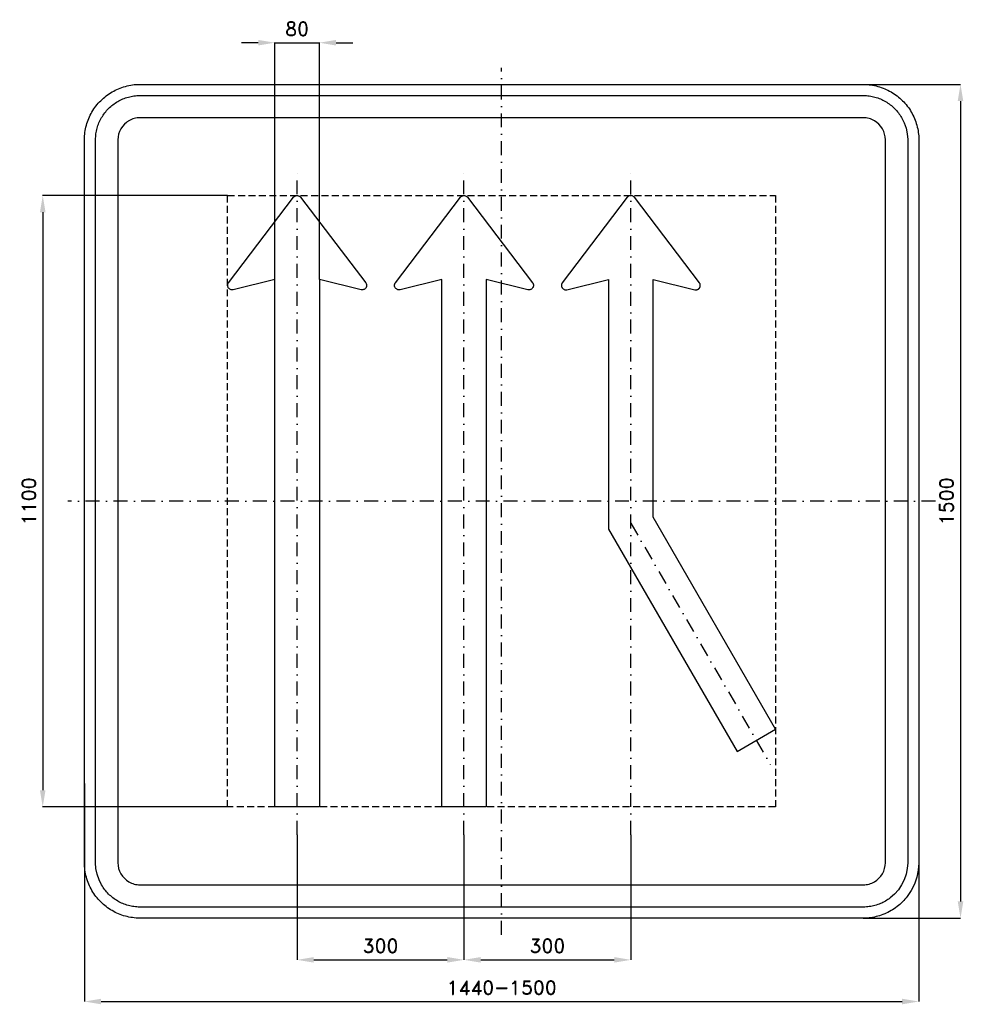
# Model space of a CAD drawing. Header units: millimetres. Extents: x -866 to 830, y -905 to 866.
import ezdxf

# ---------------------------------------------------------------- set-up
doc = ezdxf.new("R2010")
doc.units = ezdxf.units.MM
doc.header["$LTSCALE"] = 5
doc.linetypes.add('ČERCHOVANÁX2', pattern=[2, 1, -0.5, 0, -0.5])
doc.linetypes.add('ČÁRKOVANÁX2', pattern=[1.5, 1, -0.5])
doc.layers.add('Kóty', color=2, linetype='Continuous')
doc.layers.add('Značka', color=7, linetype='Continuous')
doc.styles.get("Standard").update_dxf_attribs({"font": 'romand.shx', "height": 25})
doc.dimstyles.get("Standard").update_dxf_attribs({"dimtxt": 25, "dimasz": 30, "dimexe": 0.18, "dimexo": 0.0625, "dimgap": 12.5, "dimtad": 1, "dimdec": 0, "dimzin": 0, "dimdsep": 46, "dimtxsty": 'Standard', "dimcen": 0.09, "dimadec": 0, "dimazin": 0, "dimtfac": 1, "dimtdec": 0, "dimtofl": 0, "dimtmove": 0, "dimatfit": 3, "dimfxl": 1, "dimtolj": 1, "dimtzin": 0, "dimarcsym": 0})

# ---------------------------------------------------------------- blocks, each defined once
blk = doc.blocks.new('*D0')
at = {"layer": 'Defpoints', "color": 0, "transparency": 16777216}
for p in [(-367.65, -600), (-67.65, -600), (-67.65, -825)]:
    blk.add_point(p, dxfattribs=at)
at = {"layer": 'Kóty', "color": 0, "lineweight": -2, "transparency": 16777216}
for p, q in [((-367.65, -600.0625), (-367.65, -825.18)), ((-67.65, -600.0625), (-67.65, -825.18)), ((-337.65, -825), (-97.65, -825))]:
    blk.add_line(p, q, dxfattribs=at)
at = {"layer": 'Kóty', "color": 0, "transparency": 16777216}
for points in [[(-337.65, -820), (-337.65, -830), (-367.65, -825)], [(-97.65, -820), (-97.65, -830), (-67.65, -825)]]:
    blk.add_solid(points, dxfattribs=at)
at = {"layer": 'Kóty', "color": 0, "transparency": 16777216, "insert": (-217.65, -800), "char_height": 25, "attachment_point": 5}
blk.add_mtext('\\A1;300', dxfattribs=at)
blk = doc.blocks.new('*D1')
at = {"layer": 'Defpoints', "color": 0, "transparency": 16777216}
for p in [(-750, -507.4), (750, -603.9), (750, -900)]:
    blk.add_point(p, dxfattribs=at)
at = {"layer": 'Kóty', "color": 0, "lineweight": -2, "transparency": 16777216}
for p, q in [((-750, -507.5), (-750, -900.2)), ((750, -603.9), (750, -900.2)), ((-720, -900), (720, -900))]:
    blk.add_line(p, q, dxfattribs=at)
at = {"layer": 'Kóty', "color": 0, "transparency": 16777216}
for points in [[(-720, -895), (-720, -905), (-750, -900)], [(720, -895), (720, -905), (750, -900)]]:
    blk.add_solid(points, dxfattribs=at)
at = {"layer": 'Kóty', "color": 0, "transparency": 16777216, "insert": (0, -875), "char_height": 25, "attachment_point": 5}
blk.add_mtext('\\A1;1440-1500', dxfattribs=at)
blk = doc.blocks.new('*D2')
at = {"layer": 'Defpoints', "color": 0, "transparency": 16777216}
for p in [(626.7, 750), (650, -750), (825, -750)]:
    blk.add_point(p, dxfattribs=at)
at = {"layer": 'Kóty', "color": 0, "lineweight": -2, "transparency": 16777216}
for p, q in [((626.7, 750), (825.2, 750)), ((825, 720), (825, -720)), ((650.1, -750), (825.2, -750))]:
    blk.add_line(p, q, dxfattribs=at)
at = {"layer": 'Kóty', "color": 0, "transparency": 16777216}
for points in [[(820, 720), (830, 720), (825, 750)], [(820, -720), (830, -720), (825, -750)]]:
    blk.add_solid(points, dxfattribs=at)
at = {"layer": 'Kóty', "color": 0, "transparency": 16777216, "insert": (800, 0), "char_height": 25, "attachment_point": 5, "rotation": 90}
blk.add_mtext('\\A1;1500', dxfattribs=at)
blk = doc.blocks.new('*D3')
at = {"layer": 'Defpoints', "color": 0, "transparency": 16777216}
for p in [(-492.55, 550), (-825, -550), (-492.55, -550)]:
    blk.add_point(p, dxfattribs=at)
at = {"layer": 'Kóty', "color": 0, "lineweight": -2, "transparency": 16777216}
for p, q in [((-492.6125, 550), (-825.18, 550)), ((-825, 520), (-825, -520)), ((-492.6125, -550), (-825.18, -550))]:
    blk.add_line(p, q, dxfattribs=at)
at = {"layer": 'Kóty', "color": 0, "transparency": 16777216}
for points in [[(-830, 520), (-820, 520), (-825, 550)], [(-830, -520), (-820, -520), (-825, -550)]]:
    blk.add_solid(points, dxfattribs=at)
at = {"layer": 'Kóty', "color": 0, "transparency": 16777216, "insert": (-850, 0), "char_height": 25, "attachment_point": 5, "rotation": 90}
blk.add_mtext('\\A1;1100', dxfattribs=at)
blk = doc.blocks.new('*D4')
at = {"layer": 'Defpoints', "color": 0, "transparency": 16777216}
for p in [(-327.666, 825), (-407.666, 399.21), (-327.666, 399.21)]:
    blk.add_point(p, dxfattribs=at)
at = {"layer": 'Kóty', "color": 0, "lineweight": -2, "transparency": 16777216}
for p, q in [((-437.666, 825), (-467.666, 825)), ((-407.666, 399.2725), (-407.666, 825.18)), ((-327.666, 399.2725), (-327.666, 825.18)), ((-297.666, 825), (-267.666, 825))]:
    blk.add_line(p, q, dxfattribs=at)
at = {"layer": 'Kóty', "color": 0, "transparency": 16777216}
for points in [[(-437.666, 830), (-437.666, 820), (-407.666, 825)], [(-297.666, 830), (-297.666, 820), (-327.666, 825)]]:
    blk.add_solid(points, dxfattribs=at)
at = {"layer": 'Kóty', "color": 0, "transparency": 16777216, "insert": (-367.666, 850), "char_height": 25, "attachment_point": 5}
blk.add_mtext('\\A1;80', dxfattribs=at)
blk = doc.blocks.new('*D5')
at = {"layer": 'Defpoints', "color": 0, "transparency": 16777216}
for p in [(-67.65, -600.0625), (232.35, -600), (232.35, -825)]:
    blk.add_point(p, dxfattribs=at)
at = {"layer": 'Kóty', "color": 0, "lineweight": -2, "transparency": 16777216}
for p, q in [((-67.65, -600.125), (-67.65, -825.18)), ((232.35, -600.0625), (232.35, -825.18)), ((-37.65, -825), (202.35, -825))]:
    blk.add_line(p, q, dxfattribs=at)
at = {"layer": 'Kóty', "color": 0, "transparency": 16777216}
for points in [[(-37.65, -820), (-37.65, -830), (-67.65, -825)], [(202.35, -820), (202.35, -830), (232.35, -825)]]:
    blk.add_solid(points, dxfattribs=at)
at = {"layer": 'Kóty', "color": 0, "transparency": 16777216, "insert": (82.35, -800), "char_height": 25, "attachment_point": 5}
blk.add_mtext('\\A1;300', dxfattribs=at)

msp = doc.modelspace()

# ---------------------------------------------------------------- linework, layer by layer
at = {"layer": 'Kóty'}
msp.add_lwpolyline([(-407.666, 825), (-327.666, 825)], dxfattribs=at)
at = {"layer": 'Značka', "color": 6, "linetype": 'ČERCHOVANÁX2', "ltscale": 5}
msp.add_line((232.35, -39.282), (482.9222, -473.2857), dxfattribs=at)
for points in [[(0, -780), (0, 780)], [(-367.65, -600), (-367.65, 600)], [(-67.65, -600), (-67.65, 600)], [(232.35, -600), (232.35, 600)], [(780, 0), (-780, 0)]]:
    msp.add_lwpolyline(points, dxfattribs=at)
at = {"layer": 'Značka', "color": 5}
for points in [[(-650, -750), (-650.39, -749.9988), (-650.79, -749.9969, -0.032183), (-663.7, -749.0925, -0.0354395), (-676.39, -746.4557, -0.036257), (-688.66, -742.3068, -0.0344302), (-700.23, -736.4713, -0.0337135), (-711, -729.2849, -0.034097), (-720.71, -720.7107, -0.0342145), (-729.29, -711.0064, -0.0342268), (-736.47, -700.2266, -0.0340428), (-742.27, -688.6512, -0.0334252), (-746.46, -676.3873, -0.0341747), (-749.14, -663.6918, -0.0367361), (-750, -650.785), (-750, -650.393), (-750, -650), (-750, 650), (-750, 650.39), (-750, 650.79, -0.0321975), (-749.09, 663.7, -0.0354674), (-746.46, 676.39, -0.0363203), (-742.31, 688.66, -0.0344709), (-736.47, 700.23, -0.0337211), (-729.29, 711, -0.0340992), (-720.71, 720.71, -0.0342018), (-711.01, 729.29, -0.0342246), (-700.23, 736.47, -0.0340515), (-688.65, 742.27, -0.0334153), (-676.39, 746.46, -0.0341236), (-663.69, 749.14, -0.0367442), (-650.79, 750), (-650.39, 750), (-650, 750), (650, 750), (650.39, 750), (650.79, 750, -0.0321821), (663.7, 749.09, -0.0354474), (676.39, 746.46, -0.0362719), (688.66, 742.31, -0.0344334), (700.23, 736.47, -0.0337229), (711, 729.28, -0.0340912), (720.71, 720.71, -0.0342207), (729.29, 711.01, -0.0342246), (736.47, 700.23, -0.0340384), (742.27, 688.65, -0.0334249), (746.46, 676.39, -0.034173), (749.14, 663.69, -0.0367364), (750, 650.79), (750, 650.39), (750, 650), (750, -650), (750, -650.393), (750, -650.785), (749.09, -663.6978), (746.46, -676.3873), (742.31, -688.6591), (736.47, -700.2266), (729.28, -711.0042, -0.0341063), (720.71, -720.7107, -0.0342027), (711.01, -729.2931, -0.034227), (700.23, -736.4713, -0.0340442), (688.65, -742.2651, -0.0334113), (676.39, -746.4557, -0.0341218), (663.69, -749.1355, -0.0367434), (650.79, -749.9969), (650.39, -749.9989), (650, -750), (-650, -750)], [(-650, -730), (-650.31, -729.9991), (-650.63, -729.9975, -0.0321839), (-660.96, -729.274, -0.035448), (-671.11, -727.1646, -0.0362817), (-680.93, -723.8454, -0.0344216), (-690.18, -719.1771, -0.0337453), (-698.8, -713.4279, -0.0341022), (-706.57, -706.5685, -0.034186), (-713.43, -698.8051, -0.0342028), (-719.18, -690.1812), (-723.81, -680.921), (-727.16, -671.1098), (-729.31, -660.9534), (-730, -650.628), (-730, -650.314), (-730, -650), (-730, 650), (-730, 650.31), (-730, 650.63, -0.0321794), (-729.27, 660.96, -0.0354889), (-727.16, 671.11, -0.0362814), (-723.85, 680.93, -0.0344198), (-719.18, 690.18, -0.033728), (-713.43, 698.8, -0.0340731), (-706.57, 706.57, -0.0342387), (-698.81, 713.43, -0.0341991), (-690.18, 719.18, -0.0340344), (-680.92, 723.81, -0.0334143), (-671.11, 727.16, -0.0341236), (-660.95, 729.31, -0.0367402), (-650.63, 730), (-650.31, 730), (-650, 730), (650, 730), (650.31, 730), (650.63, 730, -0.032183), (660.96, 729.27, -0.0354467), (671.11, 727.16, -0.0362744), (680.93, 723.85, -0.0344144), (690.18, 719.18, -0.033745), (698.8, 713.43, -0.0340968), (706.57, 706.57, -0.0341871), (713.43, 698.81, -0.0342063), (719.18, 690.18), (723.81, 680.92), (727.16, 671.11), (729.31, 660.95), (730, 650.63), (730, 650.31), (730, 650), (730, -650), (730, -650.314), (730, -650.628), (729.27, -660.9582), (727.16, -671.1098), (723.85, -680.9273), (719.18, -690.1812), (713.43, -698.8034), (706.57, -706.5685), (698.81, -713.4345, -0.0342057), (690.18, -719.1771, -0.0340314), (680.92, -723.8121, -0.0334215), (671.11, -727.1646, -0.0341218), (660.95, -729.3084, -0.0367439), (650.63, -729.9975), (650.31, -729.9991), (650, -730), (-650, -730)], [(-650, -690), (650, -690), (650.16, -689.9995), (650.31, -689.9988, 0.0321848), (655.48, -689.637, 0.0354594), (660.55, -688.5823, 0.0362767), (665.46, -686.9227), (670.09, -684.5885), (674.4, -681.714), (678.28, -678.2843), (681.72, -674.4026), (684.59, -670.0906), (686.91, -665.4605), (688.58, -660.5549), (689.65, -655.4767), (690, -650.314), (690, -650.157), (690, -650), (690, 650), (690, 650.16), (690, 650.31), (689.64, 655.48), (688.58, 660.55), (686.92, 665.46), (684.59, 670.09), (681.71, 674.4), (678.28, 678.28), (674.4, 681.72), (670.09, 684.59), (665.46, 686.91, 0.0334086), (660.55, 688.58, 0.0341855), (655.48, 689.65, 0.0367465), (650.31, 690), (650.16, 690), (650, 690), (-650, 690), (-650.16, 690), (-650.31, 690, 0.0321848), (-655.48, 689.64, 0.0354579), (-660.55, 688.58, 0.0362712), (-665.46, 686.92, 0.0343823), (-670.09, 684.59, 0.0336505), (-674.4, 681.71), (-678.28, 678.28), (-681.72, 674.4), (-684.59, 670.09), (-686.91, 665.46), (-688.58, 660.55), (-689.65, 655.48), (-690, 650.31), (-690, 650.16), (-690, 650), (-690, -650), (-690, -650.157), (-690, -650.314), (-689.64, -655.4791), (-688.58, -660.5549), (-686.92, -665.4636), (-684.59, -670.0906), (-681.71, -674.4017), (-678.28, -678.2843), (-674.4, -681.7172), (-670.09, -684.5885), (-665.46, -686.9061, 0.0334044), (-660.55, -688.5823, 0.0341611), (-655.48, -689.6542, 0.0367494), (-650.31, -689.9988), (-650.16, -689.9996), (-650, -690)], [(192.34, -50.013), (423.27, -449.991), (492.55, -409.992), (272.34, -28.577), (272.34, 399.2), (347.28, 380.66), (347.38, 380.63), (347.49, 380.61), (347.54, 380.6), (347.59, 380.59), (347.79, 380.55), (348, 380.51), (348.26, 380.47), (348.52, 380.44), (348.78, 380.43), (349.04, 380.42, 0.00789352), (349.31, 380.42), (349.57, 380.43), (349.83, 380.45), (350.09, 380.47), (350.35, 380.5), (350.61, 380.54), (350.87, 380.6), (351.12, 380.66), (351.37, 380.73), (351.62, 380.8), (351.87, 380.89), (352.12, 380.97), (352.36, 381.07), (352.6, 381.17), (352.83, 381.29), (353.07, 381.41), (353.29, 381.55), (353.51, 381.68), (353.73, 381.83), (353.95, 381.98), (354.16, 382.14), (354.36, 382.3), (354.56, 382.48), (354.75, 382.66), (354.93, 382.84), (355.11, 383.03), (355.29, 383.23), (355.45, 383.43), (355.62, 383.63), (355.77, 383.84), (355.91, 384.06), (356.05, 384.28), (356.18, 384.51), (356.31, 384.74), (356.42, 384.98), (356.53, 385.22), (356.64, 385.46), (356.73, 385.7), (356.82, 385.95), (356.89, 386.2), (356.96, 386.45), (357.02, 386.7), (357.07, 386.96), (357.12, 387.22), (357.15, 387.48), (357.18, 387.74), (357.2, 388.01), (357.21, 388.27), (357.2, 388.53), (357.2, 388.79), (357.18, 389.06), (357.16, 389.32), (357.13, 389.58), (357.09, 389.83), (357.04, 390.09), (356.98, 390.34), (356.91, 390.59), (356.83, 390.84), (356.75, 391.09), (356.66, 391.34), (356.56, 391.58), (356.45, 391.82), (356.34, 392.06), (356.21, 392.29), (356.11, 392.47), (356, 392.65), (355.97, 392.69), (355.94, 392.73), (355.82, 392.93), (355.68, 393.11), (355.63, 393.19), (355.57, 393.27), (238.69, 546.84), (238.62, 546.92), (238.56, 547.01), (237.86, 547.78), (237.05, 548.45), (236.17, 549.01), (235.22, 549.45), (234.22, 549.77), (233.19, 549.95), (232.14, 550), (231.1, 549.9), (230.08, 549.68), (229.1, 549.32), (228.17, 548.84), (227.31, 548.23), (226.66, 547.65), (226.07, 546.99), (226.01, 546.92), (225.96, 546.84), (109.07, 393.27), (109.01, 393.18), (108.95, 393.1), (108.92, 393.06), (108.89, 393.02), (108.77, 392.85), (108.65, 392.67), (108.52, 392.45), (108.39, 392.22), (108.27, 391.99), (108.16, 391.75), (108.06, 391.51), (107.96, 391.26), (107.87, 391.02), (107.79, 390.77), (107.71, 390.52), (107.65, 390.26), (107.59, 390.01), (107.55, 389.75), (107.51, 389.49), (107.48, 389.23), (107.46, 388.97), (107.44, 388.71), (107.43, 388.45), (107.44, 388.18), (107.45, 387.92), (107.47, 387.66), (107.5, 387.4), (107.54, 387.14), (107.59, 386.89), (107.64, 386.63), (107.7, 386.38), (107.77, 386.12), (107.85, 385.87), (107.94, 385.63), (108.04, 385.38), (108.14, 385.14), (108.25, 384.91), (108.37, 384.67), (108.47, 384.49), (108.58, 384.3), (108.6, 384.26), (108.63, 384.21), (109.24, 383.36), (109.95, 382.59), (110.76, 381.93), (111.65, 381.37), (112.6, 380.94), (113.6, 380.63), (114.63, 380.46), (115.68, 380.42), (116.72, 380.53), (116.95, 380.57), (117.17, 380.61), (117.27, 380.63), (117.36, 380.66), (192.32, 399.2), (192.32, 375.2), (192.34, 375.2), (192.34, -50.013)]]:
    msp.add_lwpolyline(points, format="xyb", dxfattribs=at)
at = {"layer": 'Značka', "color": 6, "linetype": 'ČÁRKOVANÁX2', "ltscale": 2.5}
msp.add_lwpolyline([(-492.55, -550), (-492.55, 550), (492.55, 550), (492.55, -550), (-492.55, -550)], dxfattribs=at)
at = {"layer": 'Značka', "color": 5}
for points in [[(-327.65, 399.2), (-327.65, -550), (-407.65, -550), (-407.65, 375.2), (-407.66, 375.2), (-407.66, 399.2), (-482.62, 380.66), (-482.72, 380.63), (-482.81, 380.61), (-483.04, 380.57), (-483.26, 380.53), (-484.31, 380.42), (-485.35, 380.46), (-486.38, 380.63), (-487.38, 380.94), (-488.34, 381.37), (-489.22, 381.93), (-490.03, 382.59), (-490.74, 383.36), (-491.35, 384.21), (-491.84, 385.14), (-492.21, 386.12), (-492.23, 386.17), (-492.24, 386.22), (-492.3, 386.43), (-492.34, 386.63), (-492.4, 386.89), (-492.44, 387.14), (-492.48, 387.4), (-492.51, 387.66), (-492.53, 387.92), (-492.55, 388.18), (-492.55, 388.45), (-492.54, 388.71), (-492.53, 388.97), (-492.51, 389.23), (-492.48, 389.49), (-492.44, 389.75), (-492.39, 390.01), (-492.34, 390.26), (-492.27, 390.52), (-492.2, 390.77), (-492.12, 391.02), (-492.03, 391.26), (-491.93, 391.51), (-491.83, 391.75), (-491.74, 391.94), (-491.64, 392.13), (-491.62, 392.18), (-491.6, 392.22), (-491.04, 393.1), (-490.98, 393.18), (-490.91, 393.27), (-374.03, 546.84), (-373.97, 546.92), (-373.91, 546.99), (-373.33, 547.65), (-372.67, 548.23), (-371.82, 548.84), (-370.89, 549.32), (-369.91, 549.68), (-368.88, 549.9), (-367.84, 550), (-366.8, 549.95), (-365.76, 549.77), (-364.77, 549.45), (-363.82, 549.01), (-362.94, 548.45), (-362.13, 547.78), (-361.43, 547.01), (-361.36, 546.92), (-361.3, 546.84), (-244.41, 393.27), (-244.36, 393.19), (-244.3, 393.11), (-244.17, 392.93), (-244.04, 392.73), (-243.53, 391.82), (-243.51, 391.78), (-243.49, 391.73), (-243.4, 391.54), (-243.33, 391.34), (-243.24, 391.09), (-243.15, 390.84), (-243.08, 390.59), (-243.01, 390.34), (-242.95, 390.09), (-242.9, 389.83), (-242.86, 389.58), (-242.83, 389.32), (-242.8, 389.06), (-242.79, 388.79), (-242.78, 388.53), (-242.78, 388.27), (-242.79, 388.01), (-242.81, 387.74), (-242.83, 387.48), (-242.87, 387.22), (-242.91, 386.96), (-242.97, 386.7), (-243.03, 386.45), (-243.09, 386.2), (-243.17, 385.95), (-243.25, 385.7), (-243.35, 385.46), (-243.45, 385.22), (-243.56, 384.98), (-243.68, 384.74), (-243.8, 384.51), (-243.93, 384.28), (-244.04, 384.11), (-244.16, 383.93), (-244.19, 383.89), (-244.22, 383.84), (-244.87, 383.03), (-245.62, 382.3), (-246.47, 381.68), (-247.39, 381.17), (-248.36, 380.8), (-249.38, 380.54), (-250.42, 380.43), (-251.47, 380.44), (-252.5, 380.61), (-252.6, 380.63), (-252.7, 380.66), (-327.65, 399.2)], [(-27.66, 399.2), (-27.66, -550), (-107.65, -550), (-107.65, 375.2), (-107.67, 375.2), (-107.67, 399.2), (-182.63, 380.66), (-182.72, 380.63), (-182.82, 380.61), (-183.04, 380.57), (-183.27, 380.53), (-184.31, 380.42), (-185.36, 380.46), (-186.39, 380.63), (-187.39, 380.94), (-188.35, 381.37), (-189.23, 381.93), (-190.04, 382.59), (-190.75, 383.36), (-191.36, 384.21), (-191.85, 385.14), (-192.22, 386.12), (-192.23, 386.17), (-192.25, 386.22), (-192.3, 386.43), (-192.35, 386.63), (-192.4, 386.89), (-192.45, 387.14), (-192.49, 387.4), (-192.52, 387.66), (-192.54, 387.92), (-192.55, 388.18), (-192.56, 388.45), (-192.55, 388.71), (-192.54, 388.97), (-192.51, 389.23), (-192.48, 389.49), (-192.45, 389.75), (-192.4, 390.01), (-192.34, 390.26), (-192.28, 390.52), (-192.21, 390.77), (-192.12, 391.02), (-192.03, 391.26), (-191.94, 391.51), (-191.83, 391.75), (-191.75, 391.94), (-191.65, 392.13), (-191.63, 392.18), (-191.6, 392.22), (-191.04, 393.1), (-190.98, 393.18), (-190.92, 393.27), (-74.04, 546.84), (-73.98, 546.92), (-73.92, 546.99), (-73.34, 547.65), (-72.68, 548.23), (-71.83, 548.84), (-70.9, 549.32), (-69.91, 549.68), (-68.89, 549.9), (-67.85, 550), (-66.8, 549.95), (-65.77, 549.77), (-64.77, 549.45), (-63.83, 549.01), (-62.94, 548.45), (-62.14, 547.78), (-61.43, 547.01), (-61.37, 546.92), (-61.31, 546.84), (55.58, 393.27), (55.63, 393.19), (55.69, 393.11), (55.82, 392.93), (55.95, 392.73), (56.46, 391.82), (56.48, 391.78), (56.5, 391.73), (56.59, 391.54), (56.67, 391.34), (56.76, 391.09), (56.84, 390.84), (56.91, 390.59), (56.98, 390.34), (57.04, 390.09), (57.09, 389.83), (57.13, 389.58), (57.17, 389.32), (57.19, 389.06), (57.2, 388.79), (57.21, 388.53), (57.21, 388.27), (57.2, 388.01), (57.19, 387.74), (57.16, 387.48), (57.12, 387.22), (57.08, 386.96), (57.03, 386.7), (56.97, 386.45), (56.9, 386.2), (56.82, 385.95), (56.74, 385.7), (56.64, 385.46), (56.54, 385.22), (56.43, 384.98), (56.31, 384.74), (56.19, 384.51), (56.06, 384.28), (55.95, 384.11), (55.84, 383.93), (55.81, 383.89), (55.78, 383.84), (55.12, 383.03), (54.37, 382.3), (53.52, 381.68), (52.61, 381.17), (51.63, 380.8), (50.62, 380.54), (49.58, 380.43), (48.53, 380.44), (47.5, 380.61), (47.39, 380.63), (47.29, 380.66), (-27.66, 399.2)]]:
    msp.add_lwpolyline(points, dxfattribs=at)

# ---------------------------------------------------------------- dimensions: what is measured, and where the dimension line sits
at = {"layer": 'Kóty'}
for base, p1, p2, picture, middle in [((-327.666, 825), (-407.666, 399.21), (-327.666, 399.21), '*D4', (-367.666, 850)), ((-67.65, -825), (-367.65, -600), (-67.65, -600), '*D0', (-217.65, -800)), ((232.35, -825), (-67.65, -600.0625), (232.35, -600), '*D5', (82.35, -800))]:
    dim = msp.add_linear_dim(base=base, p1=p1, p2=p2, dimstyle='Standard', dxfattribs=at)
    dim.commit()
    dim.dimension.update_dxf_attribs({"geometry": picture, "text_midpoint": middle})
for base, p1, p2, picture, middle in [((825, -750), (626.6528, 750), (650, -750), '*D2', (800, 0)), ((-825, -550), (-492.55, 550), (-492.55, -550), '*D3', (-850, 0))]:
    dim = msp.add_linear_dim(base=base, p1=p1, p2=p2, angle=90, dimstyle='Standard', dxfattribs=at)
    dim.commit()
    dim.dimension.update_dxf_attribs({"geometry": picture, "text_midpoint": middle})
dim = msp.add_linear_dim(base=(750, -900), p1=(-750, -507.4144), p2=(750, -603.8615), text='1440-1500', dimstyle='Standard', dxfattribs=at)
dim.commit()
dim.dimension.update_dxf_attribs({"geometry": '*D1', "text_midpoint": (0, -875)})

doc.saveas('drawing.dxf')
